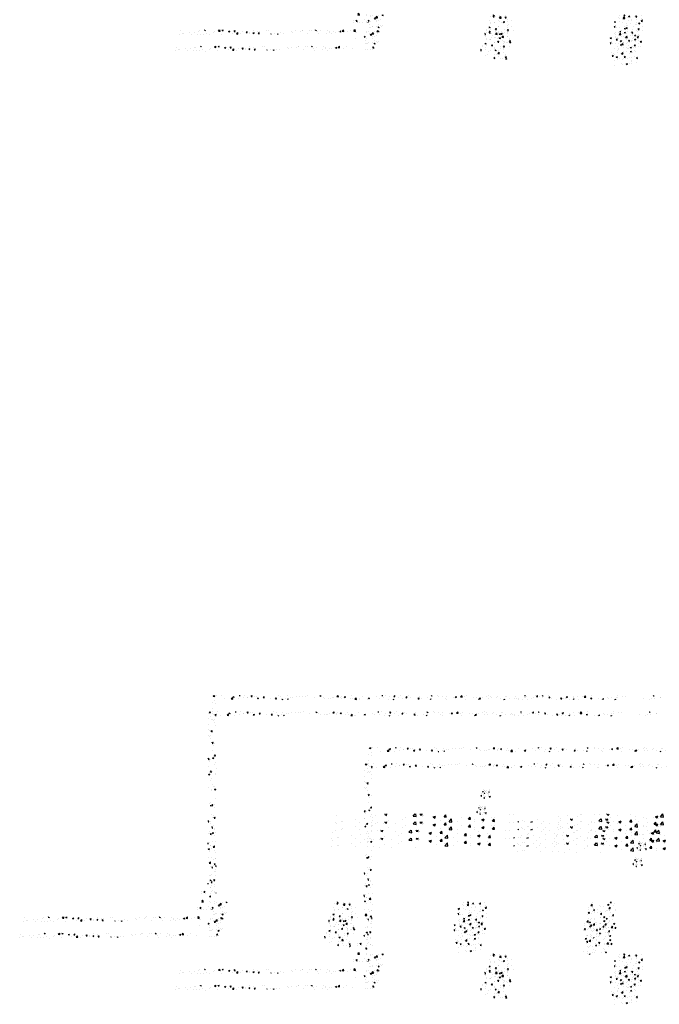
# Model space of a CAD drawing. Extents: x -210 to 4628, y -2287 to 14168.
# Tile 17 of 29: x 834 to 1783, y 8632 to 10093. Entities that reach past the tile are written whole.
import ezdxf

# ---------------------------------------------------------------- set-up
doc = ezdxf.new("R2010")
doc.units = 0
doc.layers.get('0').update_dxf_attribs({"linetype": 'CONTINUOUS'})
for name, color, linetype in [('E1', 4, 'CONTINUOUS'), ('FIXT', 6, 'CONTINUOUS'), ('STRUCT', 2, 'CONTINUOUS'), ('TXT', 2, 'CONTINUOUS')]:
    doc.layers.add(name, color=color, linetype=linetype)

# ---------------------------------------------------------------- blocks, each defined once
blk = doc.blocks.new('*X')
at = {"color": 0}
for p, q in [((781.2, 1845.1), (781.2, 1845.1)), ((781.9, 1847.1), (783.8, 1849.2)), ((781.9, 1847.1), (786.3, 1846.4)), ((786.3, 1846.4), (786, 1849.2)), ((790.6, 1849), (790.6, 1849)), ((807.1, 1848.9), (807.1, 1848.9)), ((835.2, 1838.8), (839.1, 1842.9)), ((839.7, 1838.2), (839.1, 1842.9)), ((841, 1844.6), (844.5, 1846)), ((841, 1844.6), (843.5, 1842.9)), ((843.5, 1842.9), (844.5, 1846)), ((845.4, 1843.7), (845.4, 1843.7)), ((858.6, 1849), (858.7, 1849.2)), ((858.6, 1849), (861.6, 1848.8)), ((861.6, 1848.8), (861.5, 1849.2)), ((872, 1841.7), (872, 1841.7)), ((874.6, 1848.7), (874.6, 1848.7)), ((883.4, 1842.7), (883.4, 1842.7)), ((884.5, 1843.4), (884.5, 1843.4)), ((894.5, 1845.9), (896.9, 1848.8)), ((894.5, 1845.9), (897.4, 1845.6)), ((897.4, 1845.6), (896.9, 1848.8)), ((903.5, 1845.9), (903.5, 1845.9)), ((909.1, 1846.2), (909.1, 1846.2)), ((912.9, 1840.6), (916.4, 1842)), ((912.9, 1840.6), (915.4, 1838.9)), ((915.4, 1838.9), (916.4, 1842)), ((930.3, 1842.7), (932.7, 1845.6)), ((930.3, 1842.7), (933.3, 1842.5)), ((933.3, 1842.5), (932.7, 1845.6)), ((952, 1841.2), (952, 1841.2)), ((966.2, 1839.6), (968.6, 1842.5)), ((969.2, 1839.3), (968.6, 1842.5)), ((974.1, 1849), (974.1, 1849)), ((981.2, 1846.2), (981.2, 1846.2)), ((985.4, 1840), (985.4, 1840)), ((997.5, 1840.3), (997.5, 1840.3)), ((1000.8, 1847.9), (1000.8, 1847.9)), ((1010.6, 1843.2), (1010.6, 1843.2)), ((1016.4, 1842.8), (1016.4, 1842.8)), ((1027.5, 1846.8), (1027.5, 1846.8)), ((1036.6, 1847), (1036.6, 1847)), ((1048, 1846.9), (1048, 1846.9)), ((1054.2, 1845.6), (1054.2, 1845.6)), ((1060.5, 1848.6), (1060.5, 1848.6)), ((1080.9, 1844.5), (1080.9, 1844.5)), ((1098.6, 1848.7), (1099.8, 1849.2)), ((1098.6, 1848.7), (1101.1, 1847.1)), ((1101.1, 1847.1), (1101.8, 1849.2)), ((1107.6, 1843.4), (1107.6, 1843.4)), ((1112.9, 1840.8), (1112.9, 1840.8)), ((1124.9, 1841.4), (1124.9, 1841.4)), ((1134.3, 1842.3), (1134.3, 1842.3)), ((1138.6, 1844.3), (1138.6, 1844.3)), ((1148.8, 1846.2), (1151.7, 1849.2)), ((1148.8, 1846.2), (1153.2, 1845.5)), ((1153.2, 1845.5), (1152.8, 1849.2)), ((1154.1, 1846.4), (1154.1, 1846.4)), ((1160.9, 1843.8), (1160.9, 1843.8)), ((1161, 1841.1), (1161, 1841.1)), ((1163.8, 1847.5), (1163.8, 1847.5)), ((1170.5, 1844.7), (1174, 1846.1)), ((1170.5, 1844.7), (1172.9, 1843)), ((1172.9, 1843), (1174, 1846.1)), ((1173.4, 1845.4), (1173.4, 1845.4)), ((1187.7, 1840), (1187.7, 1840)), ((1192.3, 1847.9), (1192.3, 1847.9)), ((1195.2, 1840.4), (1195.2, 1840.4)), ((1202.1, 1837.9), (1206, 1842)), ((1206.6, 1837.2), (1206, 1842)), ((1224.4, 1845.4), (1224.4, 1845.4)), ((1240.1, 1841.4), (1240.1, 1841.4)), ((1242.3, 1840.7), (1245.8, 1842.1)), ((1242.3, 1840.7), (1244.8, 1839)), ((1244.8, 1839), (1245.8, 1842.1)), ((1266.1, 1845.1), (1266.1, 1845.1)), ((1273.8, 1840.7), (1273.8, 1840.7)), ((1282, 1849), (1282.2, 1849.2)), ((1282, 1849), (1285, 1848.7)), ((1285, 1848.7), (1284.9, 1849.2)), ((1286.3, 1842.3), (1286.3, 1842.3)), ((1291.8, 1848.6), (1291.8, 1848.6)), ((1305.2, 1844.8), (1305.2, 1844.8)), ((1317.9, 1845.8), (1320.3, 1848.7)), ((1317.9, 1845.8), (1320.9, 1845.6)), ((1320.9, 1845.6), (1320.3, 1848.7)), ((1330.9, 1842.9), (1330.9, 1842.9)), ((1336.8, 1849), (1336.8, 1849)), ((1353.7, 1842.7), (1356.1, 1845.6)), ((1353.7, 1842.7), (1356.7, 1842.4)), ((1356.7, 1842.4), (1356.1, 1845.6)), ((1360.1, 1847.9), (1360.1, 1847.9)), ((1368, 1842.5), (1368, 1842.5)), ((1389.6, 1839.6), (1392, 1842.4)), ((1392.6, 1839.3), (1392, 1842.4)), ((1393.3, 1845.7), (1393.3, 1845.7)), ((1418.1, 1841.7), (1418.1, 1841.7)), ((1428, 1848.8), (1428.9, 1849.2)), ((1428, 1848.8), (1430.5, 1847.2)), ((1430.5, 1847.2), (1431.2, 1849.2)), ((1448.4, 1848.5), (1448.4, 1848.5)), ((1449.7, 1845.8), (1449.7, 1845.8)), ((1462.2, 1847.5), (1462.2, 1847.5)), ((1475.1, 1847.4), (1475.1, 1847.4)), ((1495.6, 1843.2), (1495.6, 1843.2)), ((1499.9, 1844.8), (1503.4, 1846.2)), ((1499.9, 1844.8), (1502.4, 1843.2)), ((1501.8, 1846.3), (1501.8, 1846.3)), ((1502.4, 1843.2), (1503.4, 1846.2)), ((1503.8, 1843.1), (1503.8, 1843.1)), ((1515.7, 1845.2), (1519.5, 1849.2)), ((1515.7, 1845.2), (1520.1, 1844.5)), ((1520.1, 1844.5), (1519.6, 1849.2)), ((1521.2, 1846.8), (1521.2, 1846.8)), ((1528.4, 1845.2), (1528.4, 1845.2)), ((1533, 1848.1), (1533, 1848.1)), ((1555.1, 1844), (1555.1, 1844)), ((1562.6, 1842.7), (1562.6, 1842.7)), ((1569.3, 1837.2), (1572.9, 1841)), ((1571.8, 1840.8), (1575.3, 1842.2)), ((1571.8, 1840.8), (1574.2, 1839.2)), ((1573.4, 1837.2), (1572.9, 1841)), ((1574.1, 1842.2), (1574.1, 1842.2)), ((1574.2, 1839.2), (1575.3, 1842.2)), ((1575.2, 1844.4), (1575.2, 1844.4)), ((1581.8, 1842.9), (1581.8, 1842.9)), ((1594.1, 1846.9), (1594.1, 1846.9)), ((1597.5, 1840.6), (1597.5, 1840.6)), ((1598, 1848.5), (1598, 1848.5)), ((1603.3, 1847.2), (1603.3, 1847.2)), ((1608.5, 1841.8), (1608.5, 1841.8)), ((1622.8, 1843.8), (1622.8, 1843.8)), ((1624.7, 1847.4), (1624.7, 1847.4)), ((1635.2, 1840.7), (1635.2, 1840.7)), ((1648.7, 1847.5), (1648.7, 1847.5)), ((1651.4, 1846.2), (1651.4, 1846.2)), ((1678.1, 1845.1), (1678.1, 1845.1)), ((1688.1, 1841.2), (1688.1, 1841.2)), ((1704.7, 1844), (1704.7, 1844)), ((1705.4, 1848.9), (1705.6, 1849.2)), ((1705.4, 1848.9), (1708.4, 1848.7)), ((1707, 1843.7), (1707, 1843.7)), ((1708.4, 1848.7), (1708.3, 1849.2)), ((1709.9, 1844.7), (1709.9, 1844.7)), ((1725, 1841.4), (1725, 1841.4)), ((1731.4, 1842.9), (1731.4, 1842.9)), ((1738.6, 1847.9), (1738.6, 1847.9)), ((1741.3, 1845.8), (1743.7, 1848.7)), ((1741.3, 1845.8), (1744.3, 1845.5)), ((1744.3, 1845.5), (1743.7, 1848.7)), ((1750.7, 1844.9), (1750.7, 1844.9)), ((1757.5, 1849), (1758.1, 1849.2)), ((1757.5, 1849), (1760, 1847.3)), ((1758.1, 1841.7), (1758.1, 1841.7)), ((1760, 1847.3), (1760.6, 1849.2)), ((1776, 1848.1), (1776, 1848.1)), ((1777.2, 1842.7), (1779.6, 1845.5)), ((1777.2, 1842.7), (1780.1, 1842.4)), ((1780.1, 1842.4), (1779.6, 1845.5)), ((1784.8, 1840.6), (1784.8, 1840.6)), ((1813, 1839.5), (1815.4, 1842.4)), ((1816, 1839.3), (1815.4, 1842.4)), ((1819.9, 1840.6), (1819.9, 1840.6)), ((1829.3, 1844.9), (1832.8, 1846.3)), ((1829.3, 1844.9), (1831.8, 1843.3)), ((1831.8, 1843.3), (1832.8, 1846.3)), ((1851.5, 1844.8), (1851.5, 1844.8)), ((1852.2, 1841.9), (1852.2, 1841.9)), ((1853.6, 1839.9), (1853.6, 1839.9)), ((1864, 1846.4), (1864, 1846.4)), ((1878.2, 1845.7), (1878.2, 1845.7)), ((1882.6, 1844.3), (1886.5, 1848.3)), ((1882.6, 1844.3), (1887, 1843.6)), ((1882.7, 1844.9), (1882.7, 1844.9)), ((1882.9, 1848.9), (1882.9, 1848.9)), ((1887, 1843.6), (1886.5, 1848.3)), ((1901.2, 1840.9), (1904.7, 1842.3)), ((1901.2, 1840.9), (1903.7, 1839.3)), ((1903.7, 1839.3), (1904.7, 1842.3)), ((1903.9, 1849.2), (1903.9, 1849.2)), ((1937.1, 1837.2), (1939.8, 1840.1)), ((1940.2, 1837.2), (1939.8, 1840.1)), ((1953, 1843.9), (1953, 1843.9)), ((1964.4, 1841.6), (1964.4, 1841.6)), ((1976.9, 1843.3), (1976.9, 1843.3)), ((1980.2, 1843), (1980.2, 1843)), ((1982.2, 1848.9), (1982.2, 1848.9)), ((1995.8, 1845.8), (1995.8, 1845.8)), ((2005.4, 1846.2), (2005.4, 1846.2)), ((2059.6, 1841.4), (2059.6, 1841.4)), ((2081.7, 1840), (2081.7, 1840)), ((2086.9, 1849.1), (2087.2, 1849.2)), ((2086.9, 1849.1), (2089.4, 1847.4)), ((2088.8, 1846.4), (2088.8, 1846.4)), ((2089.4, 1847.4), (2090, 1849.2)), ((2089.8, 1840.2), (2089.8, 1840.2)), ((2107.7, 1843.8), (2107.7, 1843.8)), ((2108.8, 1842.7), (2108.8, 1842.7)), ((780.6, 1828.5), (780.6, 1828.5)), ((787.1, 1833.7), (787.1, 1833.7)), ((816.3, 1838.7), (816.3, 1838.7)), ((835.2, 1838.8), (839.7, 1838.2)), ((840.5, 1837.6), (840.5, 1837.6)), ((857.5, 1839), (857.5, 1839)), ((966.2, 1839.6), (969.2, 1839.3)), ((984.9, 1838.6), (984.9, 1838.6)), ((986.2, 1837.2), (988.2, 1838)), ((988, 1837.2), (988.2, 1838)), ((1002.6, 1837.2), (1004.5, 1839.3)), ((1004.9, 1837.2), (1004.5, 1839.3)), ((1129.3, 1839.6), (1129.3, 1839.6)), ((1202.1, 1837.9), (1206.6, 1837.2)), ((1214.4, 1838.9), (1214.4, 1838.9)), ((1214.9, 1838.2), (1214.9, 1838.2)), ((1241, 1837.7), (1241, 1837.7)), ((1301.8, 1837.9), (1301.8, 1837.9)), ((1315.4, 1837.2), (1317.7, 1838.1)), ((1317.4, 1837.2), (1317.7, 1838.1)), ((1342.4, 1838.9), (1342.4, 1838.9)), ((1386.7, 1837.5), (1386.7, 1837.5)), ((1389.6, 1839.6), (1392.6, 1839.3)), ((1399.2, 1839.2), (1399.2, 1839.2)), ((1426.1, 1837.2), (1427.9, 1839.3)), ((1428.3, 1837.2), (1427.9, 1839.3)), ((1469.6, 1839.5), (1469.6, 1839.5)), ((1474.7, 1838.1), (1474.7, 1838.1)), ((1531.1, 1838.6), (1531.1, 1838.6)), ((1644.5, 1837.2), (1647.1, 1838.2)), ((1646.8, 1837.2), (1647.1, 1838.2)), ((1661.9, 1839.5), (1661.9, 1839.5)), ((1675.5, 1839.6), (1675.5, 1839.6)), ((1680.7, 1839.7), (1680.7, 1839.7)), ((1688.6, 1838.4), (1688.6, 1838.4)), ((1699.1, 1837.6), (1699.1, 1837.6)), ((1715.3, 1837.3), (1715.3, 1837.3)), ((1801, 1838.1), (1801, 1838.1)), ((1811.5, 1839.5), (1811.5, 1839.5)), ((1813, 1839.5), (1816, 1839.3)), ((1827, 1838.7), (1827, 1838.7)), ((1838.2, 1838.3), (1838.2, 1838.3)), ((1849.5, 1837.2), (1851.3, 1839.3)), ((1851.7, 1837.2), (1851.3, 1839.3)), ((1864.9, 1837.2), (1864.9, 1837.2)), ((1923.9, 1838.9), (1923.9, 1838.9)), ((1932.8, 1837.5), (1932.8, 1837.5)), ((1954.5, 1839.5), (1954.5, 1839.5)), ((1973.7, 1837.2), (1976.5, 1838.3)), ((1976.2, 1837.2), (1976.5, 1838.3)), ((2077.3, 1838.5), (2077.3, 1838.5)), ((779.9, 1811.8), (779.9, 1811.8)), ((788.1, 1824.6), (788.1, 1824.6)), ((779.3, 1795.2), (779.3, 1795.2)), ((782.7, 1794), (782.7, 1794)), ((786.8, 1792.2), (790.3, 1793.6)), ((786.8, 1792.2), (789.3, 1790.6)), ((788.5, 1790.1), (790.7, 1792.4)), ((788.5, 1790.1), (790.7, 1789.8)), ((789.3, 1790.6), (790.3, 1793.6)), ((778.7, 1778.5), (778.7, 1778.5)), ((782.1, 1775.9), (782.1, 1775.9)), ((784.6, 1779.3), (784.6, 1779.3)), ((787, 1770.3), (787, 1770.3)), ((787.8, 1758.7), (787.8, 1758.7)), ((778.8, 1708), (781.2, 1710.9)), ((781.7, 1707.7), (781.2, 1710.9)), ((778.8, 1708), (781.7, 1707.7)), ((780, 1703.7), (780, 1703.7)), ((781.6, 1701.8), (781.6, 1701.8)), ((786.8, 1707), (786.8, 1707)), ((779.3, 1685.6), (779.3, 1685.6)), ((780.2, 1663.3), (783.7, 1664.7)), ((782.4, 1669.5), (782.4, 1669.5)), ((782.7, 1661.7), (783.7, 1664.7)), ((785.1, 1668.4), (785.1, 1668.4)), ((785.7, 1670.4), (788.1, 1673.3)), ((785.7, 1670.4), (788.7, 1670.1)), ((788.7, 1670.1), (788.1, 1673.3)), ((780.2, 1663.3), (782.7, 1661.7)), ((786.7, 1643.7), (786.7, 1643.7)), ((788.6, 1649.7), (788.6, 1649.7)), ((778.9, 1624.1), (778.9, 1624.1)), ((790.4, 1633.1), (790.4, 1633.1)), ((789.4, 1617.4), (789.4, 1617.4)), ((789.7, 1615), (789.7, 1615)), ((782.4, 1578.1), (782.4, 1578.1)), ((786.5, 1580.4), (786.5, 1580.4)), ((785.7, 1570.7), (789.2, 1572)), ((785.7, 1570.7), (788.2, 1569)), ((785.9, 1572), (785.9, 1572)), ((788.2, 1569), (789.2, 1572)), ((1581.6, 1563.7), (1582.8, 1565.2)), ((1581.6, 1563.7), (1583.1, 1563.6)), ((1583.1, 1563.6), (1582.8, 1565.2)), ((1584.1, 1570.7), (1584.1, 1570.7)), ((1585.6, 1566.9), (1585.6, 1566.9)), ((1587.5, 1565.9), (1587.5, 1565.9)), ((1588.7, 1564.2), (1588.7, 1564.2)), ((1590.1, 1565.2), (1590.1, 1565.2)), ((1591.9, 1567.7), (1591.9, 1567.7)), ((1599.5, 1562.2), (1600.7, 1563.6)), ((1600.1, 1567.5), (1600.1, 1567.5)), ((1601, 1562), (1600.7, 1563.6)), ((1601.4, 1569), (1601.4, 1569)), ((1602.1, 1563.7), (1602.1, 1563.7)), ((1575.8, 1551.5), (1577.4, 1553.2)), ((1576, 1551.1), (1577.7, 1550.8)), ((1577.7, 1550.8), (1577.5, 1553.2)), ((1578.7, 1548), (1578.7, 1548)), ((1579, 1557.1), (1579, 1557.1)), ((1580.6, 1561.4), (1580.6, 1561.4)), ((1583.7, 1551.5), (1583.7, 1551.5)), ((1585.1, 1554), (1585.1, 1554)), ((1585.3, 1557.9), (1585.3, 1557.9)), ((1585.8, 1559.1), (1587.5, 1559.8)), ((1585.8, 1559.1), (1587, 1558.3)), ((1586.9, 1549.3), (1586.9, 1549.3)), ((1587, 1558.3), (1587.5, 1559.8)), ((1587.2, 1557.6), (1587.2, 1557.6)), ((1588.2, 1549.3), (1588.2, 1549.3)), ((1594, 1560.9), (1594, 1560.9)), ((1594.8, 1559.1), (1594.8, 1559.1)), ((1597.1, 1551), (1597.1, 1551)), ((1599.5, 1562.2), (1601, 1562)), ((1599.5, 1550.9), (1599.5, 1550.9)), ((1599.7, 1556.5), (1599.7, 1556.5)), ((1599.8, 1559.2), (1599.8, 1559.2)), ((1600.7, 1549.1), (1602.5, 1549.8)), ((1600.7, 1549.1), (1602, 1548.2)), ((1602, 1548.2), (1602.5, 1549.8)), ((1602.2, 1547), (1604.1, 1549.1)), ((1604, 1551.3), (1604, 1551.3)), ((1604.2, 1548.1), (1604.1, 1549.1)), ((787.6, 1542.8), (787.6, 1542.8)), ((1585.1, 1544.9), (1586.3, 1546.4)), ((1585.1, 1544.9), (1586.6, 1544.8)), ((1586.6, 1544.8), (1586.3, 1546.4)), ((1602.2, 1547), (1603.3, 1546.9)), ((778.7, 1524.4), (780, 1526)), ((778.7, 1523), (780.6, 1522.8)), ((780.6, 1522.8), (780, 1526)), ((787, 1524.7), (787, 1524.7)), ((786.4, 1517.1), (786.4, 1517.1)), ((783, 1494.5), (783, 1494.5)), ((779.6, 1487.8), (779.6, 1487.8)), ((784.5, 1485.5), (786.9, 1488.3)), ((784.5, 1485.5), (787.5, 1485.2)), ((787.5, 1485.2), (786.9, 1488.3)), ((778.7, 1460.5), (778.8, 1460.6)), ((779.4, 1455.8), (778.8, 1460.6)), ((783.8, 1462.3), (783.8, 1462.3)), ((778.7, 1455.9), (779.4, 1455.8)), ((784.9, 1452.5), (784.9, 1452.5)), ((786.2, 1453.8), (786.2, 1453.8)), ((779.1, 1441.8), (782.6, 1443.1)), ((779.1, 1441.8), (781.5, 1440.1)), ((781.5, 1440.1), (782.6, 1443.1)), ((784.3, 1434.4), (784.3, 1434.4)), ((790, 1442.4), (790, 1442.4)), ((780.2, 1416.9), (780.2, 1416.9)), ((790, 1417.2), (790, 1417.2)), ((781.5, 1399.5), (785.4, 1403.6)), ((786, 1398.9), (785.4, 1403.6)), ((781.5, 1399.5), (786, 1398.9)), ((786.1, 1390.5), (786.1, 1390.5)), ((790.1, 1382.8), (790.1, 1382.8)), ((782.2, 1362.2), (782.2, 1362.2)), ((787.2, 1364.8), (787.2, 1364.8)), ((789.5, 1366.2), (789.5, 1366.2)), ((781.5, 1344.1), (781.5, 1344.1)), ((784.6, 1349.1), (788.1, 1350.5)), ((784.6, 1349.1), (787.1, 1347.5)), ((787.1, 1347.5), (788.1, 1350.5)), ((788.2, 1342.6), (790.7, 1345.2)), ((788.9, 1349.5), (788.9, 1349.5)), ((778.7, 1340.9), (778.8, 1341)), ((778.7, 1338), (779.4, 1337.9)), ((779.4, 1337.9), (778.8, 1341)), ((788.2, 1342.6), (790.7, 1342.2)), ((788.3, 1332.9), (788.3, 1332.9)), ((785.9, 1327.1), (785.9, 1327.1)), ((787.3, 1326.9), (787.3, 1326.9)), ((787.7, 1316.2), (787.7, 1316.2)), ((783.3, 1300.6), (785.7, 1303.4)), ((783.3, 1300.6), (786.3, 1300.3)), ((786.3, 1300.3), (785.7, 1303.4)), ((787.1, 1299.6), (787.1, 1299.6)), ((784.3, 1287.3), (784.3, 1287.3)), ((779.4, 1271.9), (779.4, 1271.9)), ((786.5, 1283), (786.5, 1283)), ((747.9, 1267.7), (747.9, 1267.7)), ((747.9, 1262.9), (747.9, 1262.9)), ((754.4, 1266.1), (756.8, 1269)), ((754.4, 1266.1), (757.4, 1265.8)), ((757.4, 1265.8), (756.8, 1269)), ((759.9, 1262.6), (759.9, 1262.6)), ((774.6, 1261.7), (774.6, 1261.7)), ((785.8, 1263.8), (785.8, 1263.8)), ((785.9, 1266.3), (785.9, 1266.3)), ((790.3, 1263), (790.7, 1263.5)), ((790.3, 1263), (790.7, 1262.9)), ((748.1, 1240.4), (751.6, 1241.7)), ((750.6, 1238.7), (751.6, 1241.7)), ((746.6, 1236.3), (746.6, 1236.3)), ((748.1, 1236.9), (752, 1240.9)), ((748.1, 1240.4), (750.6, 1238.7)), ((748.1, 1236.9), (752.5, 1236.2)), ((752.5, 1236.2), (752, 1240.9)), ((784.6, 1236.6), (784.6, 1236.6)), ((784.6, 1233), (784.6, 1233)), ((791.3, 1235.2), (791.3, 1235.2)), ((797.2, 1225.3), (799.6, 1228.2)), ((800.2, 1225.1), (799.6, 1228.2)), ((801.4, 1228.6), (805.3, 1232.7)), ((801.4, 1228.6), (805.9, 1227.9)), ((805.9, 1227.9), (805.3, 1232.7)), ((810.3, 1236.5), (810.3, 1236.5)), ((818, 1234.1), (818, 1234.1)), ((819.9, 1236.4), (822.1, 1237.2)), ((819.9, 1236.4), (822.4, 1234.7)), ((822.4, 1234.7), (823.3, 1237.2)), ((1141.3, 1231.7), (1141.3, 1231.7)), ((1148.9, 1231.6), (1151.3, 1234.5)), ((1148.9, 1231.6), (1151.9, 1231.3)), ((1149.4, 1236.5), (1151.2, 1237.2)), ((1149.4, 1236.5), (1151.9, 1234.8)), ((1151.9, 1231.3), (1151.3, 1234.5)), ((1151.9, 1234.8), (1152.7, 1237.2)), ((1154.9, 1231.4), (1154.9, 1231.4)), ((1167.3, 1235.4), (1167.3, 1235.4)), ((1167.4, 1233), (1167.4, 1233)), ((1168.3, 1227.6), (1172.2, 1231.7)), ((1168.3, 1227.6), (1172.8, 1227)), ((1172.8, 1227), (1172.2, 1231.7)), ((1184.8, 1228.4), (1187.2, 1231.3)), ((1184.8, 1228.4), (1187.8, 1228.2)), ((1186.3, 1235.5), (1186.3, 1235.5)), ((1187.8, 1228.2), (1187.2, 1231.3)), ((1521.9, 1230.1), (1521.9, 1230.1)), ((1524, 1234.1), (1524, 1234.1)), ((1535.2, 1226.7), (1539.1, 1230.8)), ((1535.2, 1226.7), (1539.7, 1226)), ((1536.5, 1234.7), (1538.6, 1237.2)), ((1536.5, 1234.7), (1539.4, 1234.4)), ((1539.4, 1234.4), (1538.9, 1237.2)), ((1539.7, 1226), (1539.1, 1230.8)), ((1548.6, 1229), (1548.6, 1229)), ((1550.7, 1232.6), (1554.2, 1233.9)), ((1550.7, 1232.6), (1553.1, 1230.9)), ((1553.1, 1230.9), (1554.2, 1233.9)), ((1556.6, 1230.3), (1556.6, 1230.3)), ((1569.2, 1232), (1569.2, 1232)), ((1572.3, 1231.5), (1574.7, 1234.4)), ((1572.3, 1231.5), (1575.3, 1231.3)), ((1575.3, 1231.3), (1574.7, 1234.4)), ((1575.3, 1227.9), (1575.3, 1227.9)), ((1588.1, 1234.4), (1588.1, 1234.4)), ((1902.1, 1225.7), (1906, 1229.8)), ((1906.6, 1225.1), (1906, 1229.8)), ((1906.6, 1236.5), (1906.6, 1236.5)), ((1952, 1228.7), (1955.5, 1230)), ((1952, 1228.7), (1954.4, 1227)), ((1954.4, 1227), (1955.5, 1230)), ((1957.7, 1227.1), (1957.7, 1227.1)), ((1958.4, 1229.2), (1958.4, 1229.2)), ((1959.9, 1234.6), (1962, 1237.2)), ((1959.9, 1234.6), (1962.9, 1234.4)), ((1962.9, 1234.4), (1962.3, 1237.2)), ((1968.7, 1226.8), (1968.7, 1226.8)), ((1970.9, 1230.9), (1970.9, 1230.9)), ((752.5, 1214.4), (752.5, 1214.4)), ((778.7, 1220.5), (781.4, 1221.6)), ((778.7, 1219.7), (780.4, 1218.6)), ((780.4, 1218.6), (781.4, 1221.6)), ((784, 1216.4), (784, 1216.4)), ((797.2, 1225.3), (800.2, 1225.1)), ((802.8, 1216.5), (802.8, 1216.5)), ((803, 1221), (803, 1221)), ((809.7, 1219.9), (809.7, 1219.9)), ((815.5, 1222.7), (815.5, 1222.7)), ((1138.3, 1220.5), (1138.3, 1220.5)), ((1140.7, 1215), (1140.7, 1215)), ((1152.6, 1213.2), (1152.6, 1213.2)), ((1154.2, 1213.3), (1154.2, 1213.3)), ((1165, 1219.4), (1165, 1219.4)), ((1166.7, 1218.8), (1166.7, 1218.8)), ((1173.2, 1215.8), (1173.2, 1215.8)), ((1179.2, 1216.3), (1182.7, 1217.7)), ((1179.2, 1216.3), (1181.7, 1214.7)), ((1181.7, 1218.2), (1181.7, 1218.2)), ((1181.7, 1214.7), (1182.7, 1217.7)), ((1191.7, 1218.3), (1191.7, 1218.3)), ((1192.4, 1222.3), (1192.4, 1222.3)), ((1204.8, 1220), (1204.8, 1220)), ((1508.7, 1216.5), (1512.1, 1217.8)), ((1508.7, 1216.4), (1511.1, 1214.8)), ((1511.1, 1214.8), (1512.1, 1217.8)), ((1523.4, 1217.5), (1523.4, 1217.5)), ((1525.1, 1226.1), (1525.1, 1226.1)), ((1531.5, 1215), (1531.5, 1215)), ((1532.5, 1223.4), (1532.5, 1223.4)), ((1549.3, 1221.2), (1549.3, 1221.2)), ((1556, 1212.2), (1556, 1212.2)), ((1559.1, 1222.3), (1559.1, 1222.3)), ((1560.7, 1220), (1560.7, 1220)), ((1574.9, 1214.7), (1574.9, 1214.7)), ((1575, 1224.7), (1575, 1224.7)), ((1580.5, 1212.4), (1584, 1213.8)), ((1580.5, 1212.4), (1583, 1210.8)), ((1583, 1210.8), (1584, 1213.8)), ((1585.8, 1221.2), (1585.8, 1221.2)), ((1588.6, 1218.4), (1592.5, 1222.5)), ((1588.6, 1218.4), (1592.7, 1217.8)), ((1589.8, 1225), (1589.8, 1225)), ((1592.7, 1220.7), (1592.5, 1222.5)), ((1895.4, 1220.9), (1895.4, 1220.9)), ((1895.6, 1214.4), (1895.6, 1214.4)), ((1902.1, 1225.7), (1906.6, 1225.1)), ((1906, 1219.9), (1906, 1219.9)), ((1907.9, 1222.6), (1907.9, 1222.6)), ((1909.9, 1212.6), (1913.4, 1213.9)), ((1909.9, 1212.6), (1912.4, 1210.9)), ((1910.4, 1216.8), (1910.4, 1216.8)), ((1912.4, 1210.9), (1913.4, 1213.9)), ((1922.3, 1213.2), (1922.3, 1213.2)), ((1926.8, 1225.1), (1926.8, 1225.1)), ((1932, 1223.6), (1932, 1223.6)), ((1939.6, 1221.8), (1939.6, 1221.8)), ((1949, 1212.1), (1949, 1212.1)), ((1955.5, 1217.5), (1959.4, 1221.5)), ((1955.5, 1217.5), (1959.9, 1216.8)), ((1959.9, 1216.8), (1959.4, 1221.5)), ((1976.7, 1213.6), (1976.7, 1213.6)), ((781.6, 1209.6), (781.6, 1209.6)), ((783.4, 1199.7), (783.4, 1199.7)), ((785.6, 1200.5), (785.6, 1200.5)), ((789.8, 1201.3), (789.8, 1201.3)), ((792.1, 1202.9), (792.1, 1202.9)), ((802.4, 1203), (802.4, 1203)), ((807.8, 1200.1), (811.3, 1201.4)), ((807.8, 1200.1), (810.3, 1198.4)), ((808.3, 1208.5), (808.3, 1208.5)), ((809.1, 1203.3), (809.1, 1203.3)), ((810.3, 1198.4), (811.3, 1201.4)), ((814.8, 1205.5), (814.8, 1205.5)), ((818.8, 1201.8), (818.8, 1201.8)), ((821.3, 1205.4), (821.3, 1205.4)), ((1135.4, 1197.3), (1135.4, 1197.3)), ((1137.2, 1200.2), (1140.7, 1201.6)), ((1137.2, 1200.2), (1139.7, 1198.5)), ((1139.7, 1198.5), (1140.7, 1201.6)), ((1140.1, 1198.4), (1140.1, 1198.4)), ((1141.7, 1211.7), (1141.7, 1211.7)), ((1164.6, 1202.3), (1164.6, 1202.3)), ((1166.1, 1202.1), (1166.1, 1202.1)), ((1191.6, 1200.2), (1191.6, 1200.2)), ((1191.8, 1205.7), (1191.8, 1205.7)), ((1193.7, 1207.3), (1193.7, 1207.3)), ((1204.1, 1201.9), (1204.1, 1201.9)), ((1508.7, 1201.6), (1509.9, 1203.1)), ((1508.7, 1200.1), (1510.5, 1199.9)), ((1510.5, 1199.9), (1509.9, 1203.1)), ((1511.9, 1206.4), (1511.9, 1206.4)), ((1512, 1204.7), (1512, 1204.7)), ((1514.3, 1199), (1514.3, 1199)), ((1522.8, 1200.8), (1522.8, 1200.8)), ((1538.5, 1196.3), (1542, 1197.7)), ((1538.7, 1203.6), (1538.7, 1203.6)), ((1541, 1194.6), (1542, 1197.7)), ((1543.4, 1197.1), (1545.8, 1199.9)), ((1543.5, 1210.6), (1543.5, 1210.6)), ((1543.5, 1204), (1543.5, 1204)), ((1546.4, 1196.8), (1545.8, 1199.9)), ((1548.7, 1204.6), (1548.7, 1204.6)), ((1565.3, 1202.5), (1565.3, 1202.5)), ((1572.6, 1209), (1572.6, 1209)), ((1574.4, 1208.1), (1574.4, 1208.1)), ((1592, 1201.3), (1592, 1201.3)), ((1893.2, 1200.8), (1893.2, 1200.8)), ((1894.7, 1202.9), (1894.7, 1202.9)), ((1895.1, 1203.3), (1897.5, 1206.2)), ((1895.1, 1203.3), (1898.1, 1203)), ((1898.1, 1203), (1897.5, 1206.2)), ((1905.4, 1203.2), (1905.4, 1203.2)), ((1906.1, 1207.6), (1906.1, 1207.6)), ((1913.7, 1205.3), (1913.7, 1205.3)), ((1922.4, 1205.8), (1922.4, 1205.8)), ((1931, 1200.2), (1933.4, 1203)), ((1931, 1200.2), (1933.9, 1199.9)), ((1931.4, 1207), (1931.4, 1207)), ((1932.8, 1206.5), (1932.8, 1206.5)), ((1933.9, 1199.9), (1933.4, 1203)), ((1945.2, 1209.5), (1945.2, 1209.5)), ((1951.6, 1210.8), (1951.6, 1210.8)), ((1957.1, 1210.5), (1957.1, 1210.5)), ((1957.8, 1211.2), (1957.8, 1211.2)), ((1959.5, 1205.4), (1959.5, 1205.4)), ((1966.8, 1197), (1969.2, 1199.9)), ((1969.8, 1196.8), (1969.2, 1199.9)), ((1975.7, 1211), (1975.7, 1211)), ((221.6, 1189.3), (221.6, 1189.3)), ((248.9, 1184.7), (248.9, 1184.7)), ((262, 1185.8), (262, 1185.8)), ((274.5, 1187.4), (274.5, 1187.4)), ((278.1, 1189.7), (278.1, 1189.7)), ((292.6, 1191.9), (293.4, 1192.2)), ((292.6, 1191.9), (295.1, 1190.2)), ((293.5, 1189.9), (293.5, 1189.9)), ((295.1, 1190.2), (295.8, 1192.2)), ((297.9, 1183.1), (297.9, 1183.1)), ((319.2, 1183.7), (319.2, 1183.7)), ((323.9, 1186.8), (323.9, 1186.8)), ((334.4, 1189.1), (337.4, 1192.2)), ((334.4, 1189.1), (338.9, 1188.4)), ((338.9, 1188.4), (338.4, 1192.2)), ((344.9, 1190.9), (345.9, 1192.2)), ((344.9, 1190.9), (347.9, 1190.7)), ((347.9, 1190.7), (347.6, 1192.2)), ((348.4, 1188.7), (348.4, 1188.7)), ((349.5, 1190.4), (349.5, 1190.4)), ((364.5, 1187.9), (368, 1189.2)), ((364.5, 1187.9), (366.9, 1186.2)), ((366.9, 1186.2), (368, 1189.2)), ((374.9, 1182.7), (374.9, 1182.7)), ((380.7, 1187.8), (383.1, 1190.7)), ((380.7, 1187.8), (383.7, 1187.5)), ((383.7, 1187.5), (383.1, 1190.7)), ((387.5, 1184.3), (387.5, 1184.3)), ((387.8, 1180.8), (391.7, 1184.9)), ((392.2, 1180.2), (391.7, 1184.9)), ((406.4, 1186.8), (406.4, 1186.8)), ((416.6, 1184.6), (419, 1187.5)), ((416.6, 1184.6), (419.6, 1184.4)), ((419.6, 1184.4), (419, 1187.5)), ((425.8, 1184.2), (425.8, 1184.2)), ((436.3, 1183.9), (439.8, 1185.2)), ((436.3, 1183.9), (438.8, 1182.2)), ((438, 1191), (438, 1191)), ((438.8, 1182.2), (439.8, 1185.2)), ((451.1, 1187.4), (451.1, 1187.4)), ((452.5, 1181.5), (454.9, 1184.4)), ((455.4, 1181.2), (454.9, 1184.4)), ((455, 1186.3), (455, 1186.3)), ((477.1, 1191.1), (477.1, 1191.1)), ((484.1, 1191.3), (484.1, 1191.3)), ((519.3, 1183.7), (519.3, 1183.7)), ((550.9, 1187.8), (550.9, 1187.8)), ((553.3, 1185), (553.3, 1185)), ((563.4, 1189.5), (563.4, 1189.5)), ((579, 1188.5), (579, 1188.5)), ((582.3, 1192), (582.3, 1192)), ((584.8, 1192.1), (584.8, 1192.1)), ((604.3, 1191.7), (604.3, 1191.7)), ((611.5, 1191), (611.5, 1191)), ((622, 1192), (622.6, 1192.2)), ((622, 1192), (624.5, 1190.3)), ((624.5, 1190.3), (625.2, 1192.2)), ((627.9, 1186.5), (627.9, 1186.5)), ((638.2, 1189.9), (638.2, 1189.9)), ((657, 1191.5), (657, 1191.5)), ((663.8, 1184.7), (663.8, 1184.7)), ((664.9, 1188.7), (664.9, 1188.7)), ((676.3, 1186.4), (676.3, 1186.4)), ((680.6, 1185.5), (680.6, 1185.5)), ((691.5, 1187.6), (691.5, 1187.6)), ((693.9, 1188), (697.4, 1189.3)), ((693.9, 1188), (696.4, 1186.3)), ((695.2, 1188.9), (695.2, 1188.9)), ((696.4, 1186.3), (697.4, 1189.3)), ((698.2, 1185.5), (698.2, 1185.5)), ((701.3, 1188.2), (705.2, 1192.2)), ((701.3, 1188.2), (705.8, 1187.5)), ((705.8, 1187.5), (705.2, 1192.2)), ((706.5, 1189.3), (706.5, 1189.3)), ((718.2, 1186.5), (718.2, 1186.5)), ((727.3, 1190.5), (727.3, 1190.5)), ((744.9, 1185.3), (744.9, 1185.3)), ((782.8, 1183.1), (782.8, 1183.1)), ((789.2, 1183.2), (789.2, 1183.2)), ((798.3, 1183.1), (798.3, 1183.1)), ((804.1, 1187.7), (806.6, 1190.6)), ((804.1, 1187.7), (807.1, 1187.5)), ((804.7, 1183), (804.7, 1183)), ((807.1, 1187.5), (806.6, 1190.6)), ((808.1, 1185.7), (808.1, 1185.7)), ((808.5, 1186.6), (808.5, 1186.6)), ((1124.7, 1182.2), (1125.5, 1183)), ((1126, 1178.3), (1125.5, 1183)), ((1128.6, 1195), (1128.6, 1195)), ((1128.6, 1191.9), (1128.6, 1191.9)), ((1139.1, 1188.3), (1139.1, 1188.3)), ((1141.1, 1193.6), (1141.1, 1193.6)), ((1155.2, 1193.8), (1155.2, 1193.8)), ((1155.8, 1194), (1158.3, 1196.8)), ((1155.8, 1194), (1158.8, 1193.7)), ((1158.8, 1193.7), (1158.3, 1196.8)), ((1160, 1196.1), (1160, 1196.1)), ((1165.5, 1185.5), (1165.5, 1185.5)), ((1165.8, 1187.1), (1165.8, 1187.1)), ((1181.9, 1192.7), (1181.9, 1192.7)), ((1183.7, 1184.8), (1183.7, 1184.8)), ((1191.1, 1189), (1191.1, 1189)), ((1191.7, 1190.8), (1194.1, 1193.7)), ((1191.7, 1190.8), (1194.7, 1190.6)), ((1192.5, 1186), (1192.5, 1186)), ((1194.7, 1190.6), (1194.1, 1193.7)), ((1208.6, 1191.6), (1208.6, 1191.6)), ((1522.2, 1184.2), (1522.2, 1184.2)), ((1530.3, 1190.9), (1530.3, 1190.9)), ((1538.5, 1196.3), (1541, 1194.6)), ((1542.8, 1192.5), (1542.8, 1192.5)), ((1543.4, 1197.1), (1546.4, 1196.8)), ((1548.1, 1187.9), (1548.1, 1187.9)), ((1561.8, 1195), (1561.8, 1195)), ((1562.6, 1186.5), (1562.6, 1186.5)), ((1573.8, 1191.4), (1573.8, 1191.4)), ((1579.3, 1193.9), (1581.7, 1196.8)), ((1579.3, 1193.9), (1582.2, 1193.7)), ((1582.2, 1193.7), (1581.7, 1196.8)), ((1591.7, 1191.5), (1591.7, 1191.5)), ((1900.5, 1185.6), (1900.5, 1185.6)), ((1904.8, 1186.6), (1904.8, 1186.6)), ((1912.3, 1187.8), (1912.3, 1187.8)), ((1912.3, 1183.3), (1912.3, 1183.3)), ((1930.8, 1190.3), (1930.8, 1190.3)), ((1932.1, 1189.8), (1932.1, 1189.8)), ((1939, 1186.7), (1939, 1186.7)), ((1939.8, 1192.4), (1943.3, 1193.8)), ((1939.8, 1192.4), (1942.3, 1190.7)), ((1941.5, 1188.3), (1941.5, 1188.3)), ((1942.3, 1190.7), (1943.3, 1193.8)), ((1944.6, 1191.4), (1944.6, 1191.4)), ((1956.5, 1193.9), (1956.5, 1193.9)), ((1963.5, 1193.9), (1963.5, 1193.9)), ((1965.7, 1185.6), (1965.7, 1185.6)), ((1966.8, 1197), (1969.8, 1196.8)), ((1970.7, 1193.3), (1970.7, 1193.3)), ((219.8, 1179.7), (219.8, 1179.7)), ((228.1, 1181.2), (228.1, 1181.2)), ((230.4, 1181.6), (230.4, 1181.6)), ((254.8, 1180.1), (254.8, 1180.1)), ((272.6, 1179.9), (272.6, 1179.9)), ((281.4, 1179), (281.4, 1179)), ((290.1, 1178.7), (290.1, 1178.7)), ((308.1, 1177.8), (308.1, 1177.8)), ((343.4, 1178.5), (343.4, 1178.5)), ((387.8, 1180.8), (392.2, 1180.2)), ((400.2, 1180.7), (400.2, 1180.7)), ((425.8, 1181.3), (425.8, 1181.3)), ((452.5, 1181.5), (455.4, 1181.2)), ((489.8, 1180.2), (490.7, 1181.2)), ((490.9, 1180.2), (490.7, 1181.2)), ((500.4, 1181.2), (500.4, 1181.2)), ((509, 1180.2), (511.7, 1181.2)), ((511.3, 1180.2), (511.7, 1181.2)), ((527.4, 1181.2), (527.4, 1181.2)), ((598.7, 1181.5), (598.7, 1181.5)), ((632.2, 1180.6), (632.2, 1180.6)), ((655.3, 1182.3), (655.3, 1182.3)), ((669, 1180.5), (669, 1180.5)), ((1124.7, 1178.5), (1126, 1178.3)), ((1139.5, 1181.8), (1139.5, 1181.8)), ((1145.3, 1168.4), (1145.3, 1168.4)), ((1146.9, 1176.4), (1146.9, 1176.4)), ((1154.5, 1179.8), (1154.5, 1179.8)), ((1164.9, 1168.9), (1164.9, 1168.9)), ((1167, 1180.1), (1170.5, 1181.4)), ((1167, 1180.1), (1169.5, 1178.4)), ((1169.5, 1178.4), (1170.5, 1181.4)), ((1175, 1170.7), (1178.9, 1174.7)), ((1175, 1170.7), (1179.4, 1170)), ((1178.4, 1180.5), (1178.4, 1180.5)), ((1179.4, 1170), (1178.9, 1174.7)), ((1190.5, 1172.4), (1190.5, 1172.4)), ((1191, 1182.2), (1191, 1182.2)), ((1512.8, 1172.5), (1512.8, 1172.5)), ((1517.2, 1171.1), (1517.2, 1171.1)), ((1528.9, 1178.1), (1528.9, 1178.1)), ((1529.7, 1172.8), (1529.7, 1172.8)), ((1533.4, 1181.5), (1533.4, 1181.5)), ((1539.5, 1171.3), (1539.5, 1171.3)), ((1541.9, 1169.7), (1545.8, 1173.8)), ((1541.9, 1169.7), (1546.3, 1169)), ((1546.3, 1169), (1545.8, 1173.8)), ((1547.5, 1171.3), (1547.5, 1171.3)), ((1548.6, 1175.3), (1548.6, 1175.3)), ((1555.6, 1176.9), (1555.6, 1176.9)), ((1566.2, 1170.2), (1566.2, 1170.2)), ((1568.3, 1176.2), (1571.8, 1177.5)), ((1568.3, 1176.2), (1570.8, 1174.5)), ((1570.8, 1174.5), (1571.8, 1177.5)), ((1573.2, 1174.8), (1573.2, 1174.8)), ((1580.2, 1179.4), (1580.2, 1179.4)), ((1582.3, 1175.8), (1582.3, 1175.8)), ((1897.8, 1176.3), (1901.3, 1177.6)), ((1897.8, 1176.3), (1900.3, 1174.6)), ((1900.3, 1174.6), (1901.3, 1177.6)), ((1902, 1165.7), (1904.4, 1168.6)), ((1904.2, 1169.9), (1904.2, 1169.9)), ((1905, 1165.4), (1904.4, 1168.6)), ((1908.8, 1168.8), (1912.7, 1172.8)), ((1908.8, 1168.8), (1913.2, 1168.1)), ((1913.2, 1168.1), (1912.7, 1172.8)), ((1918.9, 1170.1), (1918.9, 1170.1)), ((1930.2, 1173.7), (1930.2, 1173.7)), ((1931.4, 1171.7), (1931.4, 1171.7)), ((1950.4, 1174.2), (1950.4, 1174.2)), ((1955.9, 1177.2), (1955.9, 1177.2)), ((1969.6, 1172.3), (1973.1, 1173.6)), ((1969.6, 1172.3), (1972.1, 1170.6)), ((1972.1, 1170.6), (1973.1, 1173.6)), ((1138.9, 1165.1), (1138.9, 1165.1)), ((1162.8, 1156.4), (1165.2, 1159.2)), ((1162.8, 1156.4), (1165.8, 1156.1)), ((1165.8, 1156.1), (1165.2, 1159.2)), ((1165.3, 1160.8), (1165.3, 1160.8)), ((1172, 1167.3), (1172, 1167.3)), ((1177.8, 1162.4), (1177.8, 1162.4)), ((1181.6, 1154.9), (1181.6, 1154.9)), ((1189.9, 1155.7), (1189.9, 1155.7)), ((1196.7, 1164.9), (1196.7, 1164.9)), ((1196.9, 1159.9), (1200.4, 1161.3)), ((1196.9, 1159.9), (1199.4, 1158.3)), ((1198.6, 1153.2), (1201.1, 1156.1)), ((1198.7, 1166.2), (1198.7, 1166.2)), ((1199.4, 1158.3), (1200.4, 1161.3)), ((1201.6, 1153.2), (1201.1, 1156.1)), ((1514.5, 1162.6), (1516.9, 1165.5)), ((1514.5, 1162.6), (1517.5, 1162.3)), ((1517.5, 1162.3), (1516.9, 1165.5)), ((1521.6, 1167.5), (1521.6, 1167.5)), ((1526.3, 1160.1), (1529.8, 1161.4)), ((1526.3, 1160.1), (1528.8, 1158.4)), ((1528.8, 1158.4), (1529.8, 1161.4)), ((1535.5, 1155.6), (1535.5, 1155.6)), ((1546.9, 1154.6), (1546.9, 1154.6)), ((1550.3, 1159.5), (1552.7, 1162.3)), ((1550.3, 1159.5), (1553.3, 1159.2)), ((1553.3, 1159.2), (1552.7, 1162.3)), ((1560.5, 1156.7), (1560.5, 1156.7)), ((1567.1, 1159.7), (1567.1, 1159.7)), ((1572.6, 1158.2), (1572.6, 1158.2)), ((1579.6, 1161.4), (1579.6, 1161.4)), ((1586.2, 1156.3), (1588.6, 1159.2)), ((1586.2, 1156.3), (1589.2, 1156.1)), ((1589.2, 1156.1), (1588.6, 1159.2)), ((1589.7, 1161.7), (1589.7, 1161.7)), ((1902, 1165.7), (1905, 1165.4)), ((1902.6, 1162.3), (1902.6, 1162.3)), ((1913.1, 1155.6), (1913.1, 1155.6)), ((1927.6, 1156.2), (1931.1, 1157.5)), ((1927.6, 1156.2), (1930.1, 1154.5)), ((1929.3, 1161.1), (1929.3, 1161.1)), ((1929.6, 1157), (1929.6, 1157)), ((1930.1, 1154.5), (1931.1, 1157.5)), ((1937.2, 1154.5), (1937.2, 1154.5)), ((1937.9, 1162.6), (1940.3, 1165.4)), ((1937.9, 1162.6), (1940.9, 1162.3)), ((1939.4, 1158.4), (1939.4, 1158.4)), ((1939.8, 1154.4), (1939.8, 1154.4)), ((1940.9, 1162.3), (1940.3, 1165.4)), ((1955.2, 1160.6), (1955.2, 1160.6)), ((1956, 1160), (1956, 1160)), ((1962.1, 1160.5), (1966, 1164.5)), ((1962.1, 1160.5), (1966.6, 1159.8)), ((1966.6, 1159.8), (1966, 1164.5)), ((1968.6, 1163.4), (1968.6, 1163.4)), ((1968.8, 1158.6), (1968.8, 1158.6)), ((1973.8, 1159.4), (1976.2, 1162.3)), ((1973.8, 1159.4), (1976.7, 1159.2)), ((1976.7, 1159.4), (1976.2, 1162.3)), ((1198.6, 1153.2), (1199, 1153.2)), ((1520.9, 1150.9), (1520.9, 1150.9)), ((1531.4, 1151.7), (1531.4, 1151.7)), ((1543.3, 1140.7), (1543.3, 1140.7)), ((1545.7, 1151.5), (1545.7, 1151.5)), ((1553.9, 1140), (1553.9, 1140)), ((1556.2, 1139.9), (1559.7, 1141.3)), ((1556.2, 1139.9), (1558.7, 1138.2)), ((1558.7, 1138.2), (1559.7, 1141.3)), ((1566.4, 1141.6), (1566.4, 1141.6)), ((1572, 1141.5), (1572, 1141.5)), ((1572.4, 1150.4), (1572.4, 1150.4)), ((1572.5, 1145.7), (1572.5, 1145.7)), ((1585.4, 1144.1), (1585.4, 1144.1)), ((1903.6, 1153.3), (1903.6, 1153.3)), ((1905.8, 1150.3), (1905.8, 1150.3)), ((1910.3, 1153.4), (1910.3, 1153.4)), ((1918.3, 1152), (1918.3, 1152)), ((1922.3, 1142.5), (1922.3, 1142.5)), ((1929, 1140.4), (1929, 1140.4)), ((1951.4, 1147.5), (1951.4, 1147.5)), ((1954.6, 1143.9), (1954.6, 1143.9)), ((1955.7, 1138.9), (1955.7, 1138.9)), ((1966.5, 1153.3), (1966.5, 1153.3)), ((1522.3, 1135.8), (1522.3, 1135.8)), ((1546.3, 1138), (1546.3, 1138)), ((1893.1, 1137.5), (1893.1, 1137.5)), ((1903, 1136.7), (1903, 1136.7)), ((1905.1, 1132.3), (1905.1, 1132.3)), ((1909.9, 1129.2), (1911.4, 1131)), ((1911.7, 1129.2), (1911.4, 1131)), ((1919.3, 1135.7), (1919.3, 1135.7)), ((1924.1, 1134.8), (1924.1, 1134.8)), ((1946, 1134.6), (1946, 1134.6)), ((1957.5, 1136), (1961, 1137.4)), ((1957.5, 1136), (1960, 1134.4)), ((1960, 1134.4), (1961, 1137.4))]:
    blk.add_line(p, q, dxfattribs=at)
blk = doc.blocks.new('XEBACK')
at = {"color": 0}
for points in [[(1728.7, 9761.7)], [(1725.7, 9740.2)], [(1725.7, 9740.2)]]:
    blk.add_lwpolyline(points, dxfattribs=at)
at = {"layer": 'STRUCT', "color": 0}
for points in [[(1256.7, 9353.7)], [(1253.7, 9332.2)], [(1253.7, 9332.2)], [(1346.7, 9329.7)], [(1343.7, 9308.2)], [(1343.7, 9308.2)]]:
    blk.add_lwpolyline(points, dxfattribs=at)
at = {"layer": 'TXT', "color": 0}
blk.add_lwpolyline([(1390.8, 9576.4)], dxfattribs=at)
at = {"layer": 'FIXT', "color": 0, "xscale": 0.5, "yscale": 0.5, "zscale": 0.5}
for p in [(961.6, 9481.2), (955.6, 9457.1), (730, 8165.9), (724, 8141.8), (961.6, 8088.6), (955.6, 8064.6)]:
    blk.add_blockref('*X', p, dxfattribs=at)
at = {"layer": 'FIXT', "color": 0}
for p in [(1082.9, 7722.5), (1358.3, 7715.2), (1082.9, 7710.9), (1358.3, 7703.7), (1076.9, 7698.4), (1076.9, 7686.8), (1352.2, 7691.2), (1352.2, 7679.6)]:
    blk.add_blockref('*X', p, dxfattribs=at)

msp = doc.modelspace()

# ---------------------------------------------------------------- block references
at = {"layer": 'E1', "color": 0}
msp.add_blockref('XEBACK', (0, 0), dxfattribs=at)

doc.saveas('drawing.dxf')
